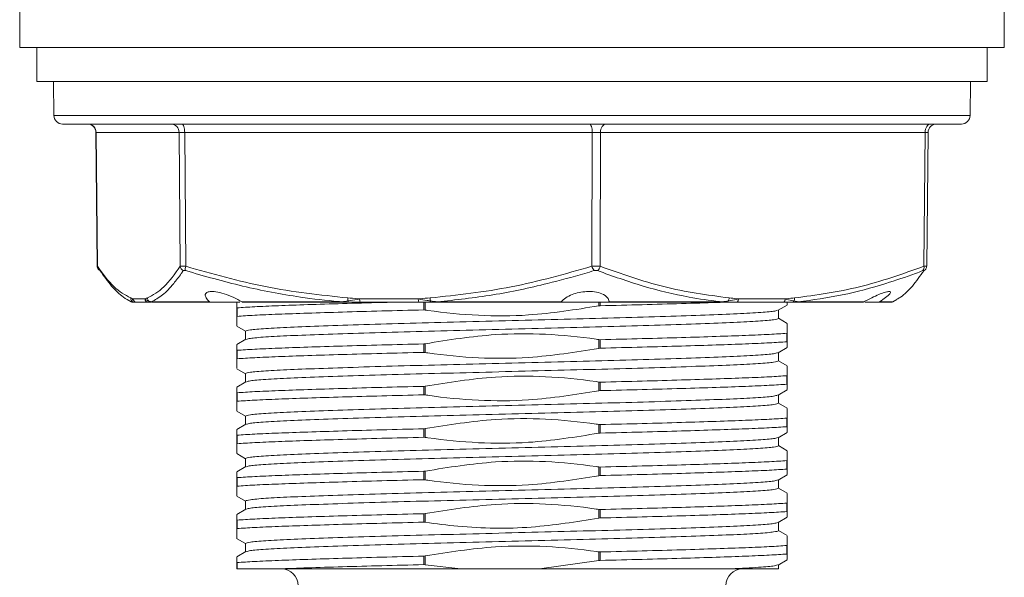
# Model space of a CAD drawing. Header units: millimetres. Extents: x 53 to 202, y 8 to 279.
# Tile 5 of 13: x 53 to 72, y 114 to 125. Entities that reach past the tile are written whole.
import ezdxf

# ---------------------------------------------------------------- set-up
doc = ezdxf.new("R2010")
doc.units = ezdxf.units.MM

msp = doc.modelspace()

# ---------------------------------------------------------------- linework, layer by layer
at = {"color": 7, "linetype": 'Continuous', "lineweight": 15}
for p, q in [((53.0933, 125.8433), (53.0933, 124.8433)), ((72.4267, 124.8433), (72.4267, 125.8433)), ((53.0933, 124.8433), (66.0616, 124.8433)), ((53.4267, 124.8433), (53.4267, 124.1767)), ((66.0616, 124.8433), (72.4267, 124.8433)), ((72.0933, 124.1767), (72.0933, 124.8433)), ((53.4267, 124.1767), (62.76, 124.1767)), ((53.76, 124.1767), (53.7658, 123.5085)), ((62.76, 124.1767), (72.0933, 124.1767)), ((71.7542, 123.5085), (71.76, 124.1767)), ((64.4604, 123.3433), (53.9325, 123.3433)), ((54.5913, 123.1783), (54.6163, 120.5534)), ((54.5944, 123.1781), (54.6195, 120.5508)), ((56.2236, 123.1781), (54.5944, 123.1781)), ((56.2435, 120.5508), (56.2236, 123.1781)), ((64.3352, 123.1781), (56.3332, 123.1781)), ((56.3332, 123.1781), (56.3531, 120.5508)), ((64.3301, 120.5508), (64.3352, 123.1781)), ((71.5875, 123.3433), (64.4604, 123.3433)), ((64.4987, 123.1781), (64.4936, 120.5508)), ((70.8716, 123.1781), (64.4987, 123.1781)), ((70.8466, 120.5508), (70.8716, 123.1781)), ((70.9037, 120.5534), (70.9287, 123.1783)), ((55.2036, 119.8978), (55.2823, 119.8523)), ((55.3197, 119.9094), (55.5543, 119.9094)), ((59.7672, 119.9094), (60.9196, 119.9094)), ((67.2075, 119.9094), (68.1253, 119.9094)), ((70.2377, 119.8523), (70.3164, 119.8978)), ((55.6197, 119.8433), (55.3851, 119.8433)), ((55.6759, 119.8523), (56.8198, 119.8523)), ((56.8402, 119.8433), (55.7074, 119.8433)), ((56.8402, 119.8433), (57.4189, 119.8433)), ((57.36, 119.7365), (57.3648, 119.7345)), ((57.36, 119.7365), (57.36, 119.5644)), ((57.3648, 119.7345), (57.3648, 119.5679)), ((57.4549, 119.8523), (59.4283, 119.8523)), ((59.4432, 119.8433), (57.4857, 119.8433)), ((60.9412, 119.8433), (59.7888, 119.8433)), ((61.0577, 119.6917), (61.0271, 119.6938)), ((61.291, 119.8523), (63.7234, 119.8523)), ((63.7091, 119.8433), (61.2975, 119.8433)), ((63.7055, 119.8433), (64.6726, 119.8433)), ((64.4929, 119.7762), (64.4623, 119.7728)), ((64.6713, 119.8523), (66.8917, 119.8523)), ((66.8733, 119.8433), (64.6726, 119.8433)), ((68.0815, 119.8433), (67.1637, 119.8433)), ((67.9859, 119.6861), (68.1655, 119.7899)), ((67.9933, 119.5269), (67.9933, 119.6904)), ((69.6289, 119.8433), (68.3501, 119.8433)), ((68.3751, 119.8523), (69.6636, 119.8523)), ((69.6855, 119.8433), (69.9469, 119.8433)), ((70.2043, 119.8433), (69.9469, 119.8433)), ((57.3648, 119.5679), (57.36, 119.5644)), ((68.1655, 119.4301), (67.9933, 119.5296)), ((57.3545, 119.3732), (57.5267, 119.2737)), ((57.5341, 119.1172), (57.3545, 119.0134)), ((57.5267, 119.2765), (57.5267, 119.1129)), ((64.4623, 119.1116), (64.4929, 119.1096)), ((64.4623, 119.1116), (64.4623, 118.9395)), ((64.4929, 119.1096), (64.4929, 118.9429)), ((68.1552, 119.2355), (68.16, 119.2389)), ((68.1552, 119.2355), (68.1552, 119.0688)), ((68.16, 119.2389), (68.16, 119.0668)), ((57.36, 118.9032), (57.3648, 118.9012)), ((57.36, 118.9032), (57.36, 118.7311)), ((57.3648, 118.9012), (57.3648, 118.7345)), ((61.0271, 119.0271), (61.0577, 119.0305)), ((61.0271, 119.0271), (61.0271, 118.8604)), ((61.0577, 119.0305), (61.0577, 118.8584)), ((64.4929, 118.9429), (64.4623, 118.9395)), ((67.9859, 118.8528), (68.1655, 118.9566)), ((68.16, 119.0668), (68.1552, 119.0688)), ((57.3648, 118.7345), (57.36, 118.7311)), ((61.0577, 118.8584), (61.0271, 118.8604)), ((67.9933, 118.6935), (67.9933, 118.8571)), ((57.3545, 118.5399), (57.5267, 118.4404)), ((68.1655, 118.5968), (67.9933, 118.6963)), ((57.5267, 118.4431), (57.5267, 118.2796)), ((68.1552, 118.4021), (68.16, 118.4056)), ((68.1552, 118.4021), (68.1552, 118.2355)), ((68.16, 118.4056), (68.16, 118.2335)), ((57.5341, 118.2839), (57.3545, 118.1801)), ((61.0271, 118.1938), (61.0577, 118.1972)), ((61.0271, 118.1938), (61.0271, 118.0271)), ((61.0577, 118.1972), (61.0577, 118.0251)), ((64.4623, 118.2783), (64.4929, 118.2762)), ((64.4623, 118.2783), (64.4623, 118.1062)), ((64.4929, 118.2762), (64.4929, 118.1096)), ((68.16, 118.2335), (68.1552, 118.2355)), ((57.36, 118.0699), (57.3648, 118.0679)), ((57.36, 118.0699), (57.36, 117.8978)), ((57.3648, 118.0679), (57.3648, 117.9012)), ((61.0577, 118.0251), (61.0271, 118.0271)), ((64.4929, 118.1096), (64.4623, 118.1062)), ((67.9859, 118.0194), (68.1655, 118.1232)), ((67.9933, 117.8602), (67.9933, 118.0237)), ((57.3648, 117.9012), (57.36, 117.8978)), ((68.1655, 117.7634), (67.9933, 117.8629)), ((57.3545, 117.7066), (57.5267, 117.6071)), ((57.5267, 117.6098), (57.5267, 117.4463)), ((68.1552, 117.5688), (68.16, 117.5722)), ((68.1552, 117.5688), (68.1552, 117.4021)), ((68.16, 117.5722), (68.16, 117.4001)), ((57.5341, 117.4506), (57.3545, 117.3468)), ((61.0271, 117.3604), (61.0577, 117.3638)), ((61.0271, 117.3604), (61.0271, 117.1938)), ((61.0577, 117.3638), (61.0577, 117.1917)), ((64.4623, 117.4449), (64.4929, 117.4429)), ((64.4623, 117.4449), (64.4623, 117.2728)), ((64.4929, 117.4429), (64.4929, 117.2762)), ((68.16, 117.4001), (68.1552, 117.4021)), ((57.36, 117.2365), (57.3648, 117.2345)), ((57.36, 117.2365), (57.36, 117.0644)), ((57.3648, 117.2345), (57.3648, 117.0679)), ((61.0577, 117.1917), (61.0271, 117.1938)), ((64.4929, 117.2762), (64.4623, 117.2728)), ((67.9859, 117.1861), (68.1655, 117.2899)), ((67.9933, 117.0269), (67.9933, 117.1904)), ((57.3648, 117.0679), (57.36, 117.0644)), ((68.1655, 116.9301), (67.9933, 117.0296)), ((57.3545, 116.8732), (57.5267, 116.7737)), ((57.5267, 116.7765), (57.5267, 116.6129)), ((57.5341, 116.6172), (57.3545, 116.5134)), ((64.4623, 116.6116), (64.4929, 116.6096)), ((64.4623, 116.6116), (64.4623, 116.4395)), ((64.4929, 116.6096), (64.4929, 116.4429)), ((68.1552, 116.7355), (68.16, 116.7389)), ((68.1552, 116.7355), (68.1552, 116.5688)), ((68.16, 116.7389), (68.16, 116.5668)), ((57.36, 116.4032), (57.3648, 116.4012)), ((57.36, 116.4032), (57.36, 116.2311)), ((57.3648, 116.4012), (57.3648, 116.2345)), ((61.0271, 116.5271), (61.0577, 116.5305)), ((61.0271, 116.5271), (61.0271, 116.3604)), ((61.0577, 116.5305), (61.0577, 116.3584)), ((64.4929, 116.4429), (64.4623, 116.4395)), ((67.9859, 116.3528), (68.1655, 116.4566)), ((68.16, 116.5668), (68.1552, 116.5688)), ((57.3648, 116.2345), (57.36, 116.2311)), ((61.0577, 116.3584), (61.0271, 116.3604)), ((67.9933, 116.1935), (67.9933, 116.3571)), ((68.1655, 116.0968), (67.9933, 116.1963)), ((57.3545, 116.0399), (57.5267, 115.9404)), ((57.5267, 115.9431), (57.5267, 115.7796)), ((68.1552, 115.9021), (68.16, 115.9056)), ((68.1552, 115.9021), (68.1552, 115.7355)), ((68.16, 115.9056), (68.16, 115.7335)), ((57.5341, 115.7839), (57.3545, 115.6801)), ((61.0271, 115.6938), (61.0577, 115.6972)), ((61.0271, 115.6938), (61.0271, 115.5271)), ((61.0577, 115.6972), (61.0577, 115.5251)), ((64.4623, 115.7783), (64.4929, 115.7762)), ((64.4623, 115.7783), (64.4623, 115.6062)), ((64.4929, 115.7762), (64.4929, 115.6096)), ((67.9859, 115.5194), (68.1655, 115.6232)), ((68.16, 115.7335), (68.1552, 115.7355)), ((57.36, 115.5699), (57.3648, 115.5679)), ((57.36, 115.5699), (57.36, 115.3978)), ((57.3648, 115.5679), (57.3648, 115.4012)), ((61.0577, 115.5251), (61.0271, 115.5271)), ((64.4929, 115.6096), (64.4623, 115.6062)), ((67.9933, 115.3602), (67.9933, 115.5237)), ((57.3648, 115.4012), (57.36, 115.3978)), ((68.1656, 115.2634), (67.9933, 115.3629)), ((57.3526, 115.2076), (57.5267, 115.1071)), ((57.5267, 115.1098), (57.5267, 114.9463)), ((68.1552, 115.0688), (68.16, 115.0722)), ((68.1552, 115.0688), (68.1552, 114.9021)), ((68.16, 115.0722), (68.16, 114.9001)), ((57.5341, 114.9506), (57.3544, 114.8467)), ((61.0271, 114.8604), (61.0577, 114.8638)), ((61.0271, 114.8604), (61.0271, 114.6938)), ((61.0577, 114.8638), (61.0577, 114.6917)), ((64.4623, 114.9449), (64.4929, 114.9429)), ((64.4623, 114.9449), (64.4623, 114.7728)), ((64.4929, 114.9429), (64.4929, 114.7762)), ((68.16, 114.9001), (68.1552, 114.9021)), ((57.36, 114.7365), (57.3648, 114.7345)), ((57.36, 114.7365), (57.36, 114.61)), ((57.3648, 114.7345), (57.3648, 114.61)), ((61.0577, 114.6917), (61.0271, 114.6938)), ((61.7538, 114.61), (61.0577, 114.6917)), ((64.4623, 114.7728), (63.2999, 114.61)), ((64.4929, 114.7762), (64.4623, 114.7728)), ((67.9859, 114.6861), (68.1655, 114.7899)), ((67.9933, 114.61), (67.9933, 114.6904)), ((57.36, 114.61), (57.3648, 114.61)), ((58.1756, 114.61), (57.3648, 114.61)), ((61.7538, 114.61), (63.2999, 114.61)), ((66.9983, 114.61), (67.9933, 114.61))]:
    msp.add_line(p, q, dxfattribs=at)
at = {"color": 8, "linetype": 'Continuous', "lineweight": 15}
for p, q in [((53.7658, 123.5085), (64.4925, 123.5085)), ((64.4925, 123.5085), (71.7542, 123.5085)), ((54.618, 120.5535), (54.6195, 120.5508)), ((61.0271, 119.8433), (61.0271, 119.6938)), ((61.0577, 119.8433), (61.0577, 119.6917)), ((64.4623, 119.8433), (64.4623, 119.7728)), ((64.4929, 119.8433), (64.4929, 119.7762)), ((69.9764, 119.8523), (70.2377, 119.8523))]:
    msp.add_line(p, q, dxfattribs=at)
at = {"color": 7, "linetype": 'Continuous', "lineweight": 15, "flags": 128}
for points in [[(56.3332, 123.1781), (56.332, 123.2104), (56.3289, 123.2415), (56.3239, 123.27), (56.3172, 123.295), (56.309, 123.3155), (56.2997, 123.3308), (56.2897, 123.3402), (56.2792, 123.3433)], [(64.3352, 123.1781), (64.3341, 123.2104), (64.331, 123.2415), (64.3259, 123.27), (64.3192, 123.295), (64.3111, 123.3155), (64.3018, 123.3308), (64.2917, 123.3402), (64.2812, 123.3433)], [(64.6083, 123.3433), (64.5871, 123.3402), (64.5666, 123.3308), (64.5477, 123.3155), (64.5312, 123.295), (64.5175, 123.27), (64.5074, 123.2415), (64.501, 123.2104), (64.4987, 123.1781)], [(70.9812, 123.3433), (70.9599, 123.3402), (70.9395, 123.3308), (70.9206, 123.3155), (70.904, 123.295), (70.8904, 123.27), (70.8802, 123.2415), (70.8739, 123.2104), (70.8716, 123.1781)], [(59.539, 119.8701), (59.5409, 119.8642), (59.543, 119.8589), (59.5453, 119.8543), (59.5477, 119.8504), (59.5504, 119.8473), (59.5531, 119.8451), (59.5559, 119.8438), (59.5588, 119.8433)], [(59.7672, 119.9094), (59.7677, 119.8965), (59.7689, 119.8841), (59.7709, 119.8727), (59.7736, 119.8627), (59.7769, 119.8544), (59.7806, 119.8484), (59.7846, 119.8446), (59.7888, 119.8433)], [(60.9196, 119.9094), (60.9201, 119.8965), (60.9213, 119.8841), (60.9233, 119.8727), (60.926, 119.8627), (60.9293, 119.8544), (60.933, 119.8484), (60.937, 119.8446), (60.9412, 119.8433)], [(61.1606, 119.8701), (61.162, 119.8642), (61.1636, 119.8589), (61.1653, 119.8543), (61.1671, 119.8504), (61.1691, 119.8473), (61.1712, 119.8451), (61.1733, 119.8438), (61.1754, 119.8433)], [(67.2075, 119.9094), (67.2066, 119.8965), (67.2041, 119.8841), (67.2, 119.8727), (67.1946, 119.8627), (67.1879, 119.8544), (67.1804, 119.8484), (67.1722, 119.8446), (67.1637, 119.8433)], [(68.1253, 119.9094), (68.1244, 119.8965), (68.1219, 119.8841), (68.1178, 119.8727), (68.1123, 119.8627), (68.1057, 119.8544), (68.0982, 119.8484), (68.09, 119.8446), (68.0815, 119.8433)], [(61.291, 119.8523), (61.2918, 119.8502), (61.2925, 119.8484), (61.2933, 119.8469), (61.2942, 119.8456), (61.295, 119.8446), (61.2958, 119.8439), (61.2967, 119.8435), (61.2975, 119.8433)]]:
    msp.add_lwpolyline(points, dxfattribs=at)
at = {"color": 7, "linetype": 'Continuous', "lineweight": 15}
for centre, radius, start, end in [((53.9325, 123.51), 0.1667, 180.5, 270), ((71.5875, 123.51), 0.1667, 270, 359.5), ((54.4246, 123.1767), 0.1667, 0.84935, 90), ((54.4293, 123.1782), 0.1651, 359.95722, 89.45962), ((56.0585, 123.1782), 0.1651, 359.95722, 89.45962), ((71.0954, 123.1767), 0.1667, 90, 179.80021), ((54.7092, 120.5461), 0.0899, 213.73128, 244.31745), ((56.3459, 120.5588), 0.1027, 184.44385, 245.81699), ((56.5015, 120.4988), 0.1572, 160.69953, 192.40532), ((64.5386, 120.5994), 0.2141, 193.13121, 218.87513), ((64.3599, 120.5769), 0.1362, 304.82162, 348.94791), ((70.7622, 120.5242), 0.0885, 318.11458, 17.5296), ((70.8108, 120.5461), 0.09, 295.68385, 325.80672), ((55.3723, 119.9284), 0.0998, 179.64546, 215.76699), ((55.3443, 119.9091), 0.0658, 216.33293, 269.91629), ((55.3857, 119.9094), 0.066, 179.95722, 269.45962), ((55.6203, 119.9094), 0.066, 179.95722, 269.45962), ((55.7031, 119.9313), 0.102, 181.24303, 216.83224), ((55.6736, 119.9074), 0.0641, 215.59396, 269.7556), ((59.7912, 119.9113), 0.2555, 176.01863, 189.27705), ((61.4154, 119.9445), 0.2654, 183.34461, 196.28313), ((66.97, 119.8828), 0.0397, 276.58346, 341.39468), ((66.8829, 119.9359), 0.1411, 332.22309, 357.23609), ((68.2586, 119.8871), 0.0439, 274.47332, 337.25071), ((68.1769, 119.9215), 0.1326, 337.20154, 3.27043), ((55.3157, 119.91), 0.0667, 240, 270), ((55.3299, 119.9098), 0.0664, 239.94818, 269.99702), ((55.7075, 119.904), 0.0606, 238.50712, 269.90755), ((59.4448, 119.8629), 0.0196, 212.72038, 265.23501), ((66.8722, 119.8691), 0.0258, 272.52372, 319.21748), ((68.3496, 119.8843), 0.041, 270.73382, 308.54164), ((70.2043, 119.91), 0.0667, 270, 300), ((58.2301, 114.2767), 0.3333, 0.6, 90), ((67.2899, 114.2767), 0.3333, 90, 179.4)]:
    msp.add_arc(centre, radius, start, end, dxfattribs=at)
at = {"color": 8, "linetype": 'Continuous', "lineweight": 15}
msp.add_arc((54.7098, 120.5462), 0.0905, 177.05489, 213.52594, dxfattribs=at)
at = {"color": 7, "linetype": 'Continuous', "lineweight": 15}
for centre, major_axis, ratio, start_param, end_param in [((56.3872, 123.1767), (0.1667, -0.0013), 0.0066232, 1.900707, 2.9478605), ((64.3892, 123.1767), (0.1667, 0.0003), 0.0098876, 0.8533357, 1.9004893), ((70.762, 123.1767), (0.1667, 0.0016), 0.0032617, 6.0892937, 7.1364473)]:
    msp.add_ellipse(centre, major_axis=major_axis, ratio=ratio, start_param=start_param, end_param=end_param, dxfattribs=at)
for points, knots in [([(54.6169, 120.5533), (54.6173, 120.5457), (54.6181, 120.5297), (54.6255, 120.5101), (54.6324, 120.5), (54.6348, 120.4965)], [0, 0, 0, 0, 0.37175428, 0.77865148, 1, 1, 1, 1]), ([(54.6195, 120.5508), (54.7265, 120.4027), (54.9418, 120.105), (55.1619, 119.9879), (55.2725, 119.9291)], [0, 0, 0, 0, 0.4973797, 1, 1, 1, 1]), ([(55.2966, 119.8523), (55.2919, 119.8542), (55.236, 119.8768), (55.1026, 119.9552), (54.8976, 120.1466), (54.7462, 120.3587), (54.6702, 120.4651)], [0, 0, 0, 0, 0.0223282, 0.2635092, 0.6307845, 1, 1, 1, 1]), ([(55.6011, 119.9291), (55.7095, 119.987), (55.9277, 120.1037), (56.1378, 120.4011), (56.2435, 120.5508)], [0, 0, 0, 0, 0.4968726, 1, 1, 1, 1]), ([(56.3039, 120.4651), (56.2915, 120.4469), (56.2297, 120.3559), (56.0954, 120.1787), (55.8986, 119.9693), (55.7503, 119.8914), (55.6759, 119.8523)], [0, 0, 0, 0, 0.0602703, 0.3013971, 0.6497219, 1, 1, 1, 1]), ([(56.2435, 120.5508), (56.2456, 120.5517), (56.2514, 120.5542), (56.272, 120.5562), (56.3073, 120.5556), (56.338, 120.5524), (56.3531, 120.5508)], [0, 0, 0, 0, 0.1495992, 0.4263689, 0.7161015, 1, 1, 1, 1]), ([(56.3479, 120.4651), (56.3419, 120.4667), (56.3297, 120.4699), (56.3153, 120.4706), (56.307, 120.4686), (56.3047, 120.466), (56.3039, 120.4651)], [0, 0, 0, 0, 0.2859105, 0.5727354, 0.8483349, 1, 1, 1, 1]), ([(59.4283, 119.8523), (59.405, 119.8542), (59.1301, 119.8768), (58.4739, 119.9552), (57.4656, 120.1466), (56.7211, 120.3587), (56.3479, 120.4651)], [0, 0, 0, 0, 0.0223282, 0.2635092, 0.6307845, 1, 1, 1, 1]), ([(56.3531, 120.5508), (56.8731, 120.4027), (57.9186, 120.105), (58.9952, 119.9879), (59.5363, 119.9291)], [0, 0, 0, 0, 0.4973797, 1, 1, 1, 1]), ([(61.1504, 119.9291), (61.685, 119.987), (62.761, 120.1037), (63.8049, 120.4011), (64.3301, 120.5508)], [0, 0, 0, 0, 0.4968726, 1, 1, 1, 1]), ([(64.3719, 120.4651), (64.3112, 120.4469), (64.0078, 120.3559), (63.3487, 120.1787), (62.3838, 119.9693), (61.656, 119.8914), (61.291, 119.8523)], [0, 0, 0, 0, 0.0602703, 0.3013971, 0.6497219, 1, 1, 1, 1]), ([(64.3301, 120.5508), (64.3384, 120.5517), (64.3621, 120.5542), (64.4044, 120.5562), (64.4533, 120.5556), (64.4803, 120.5524), (64.4936, 120.5508)], [0, 0, 0, 0, 0.1495992, 0.4263689, 0.7161015, 1, 1, 1, 1]), ([(64.4377, 120.4651), (64.4324, 120.4667), (64.4217, 120.4699), (64.4017, 120.4706), (64.3847, 120.4686), (64.3753, 120.466), (64.3719, 120.4651)], [0, 0, 0, 0, 0.2859105, 0.5727354, 0.8483349, 1, 1, 1, 1]), ([(66.8917, 119.8523), (66.8732, 119.8542), (66.6541, 119.8768), (66.1313, 119.9552), (65.3279, 120.1466), (64.735, 120.3587), (64.4377, 120.4651)], [0, 0, 0, 0, 0.0223282, 0.2635092, 0.6307845, 1, 1, 1, 1]), ([(64.4936, 120.5508), (64.9066, 120.4027), (65.7368, 120.105), (66.5933, 119.9879), (67.0238, 119.9291)], [0, 0, 0, 0, 0.4973797, 1, 1, 1, 1]), ([(68.3093, 119.9291), (68.7355, 119.987), (69.5934, 120.1037), (70.4271, 120.4011), (70.8466, 120.5508)], [0, 0, 0, 0, 0.4968726, 1, 1, 1, 1]), ([(70.8281, 120.4651), (70.7797, 120.4469), (70.5381, 120.3559), (70.0133, 120.1787), (69.2452, 119.9693), (68.6657, 119.8914), (68.3751, 119.8523)], [0, 0, 0, 0, 0.0602703, 0.3013971, 0.6497219, 1, 1, 1, 1]), ([(70.3139, 119.9021), (70.3395, 119.9159), (70.4428, 119.9718), (70.6223, 120.1491), (70.7738, 120.3596), (70.8498, 120.4651)], [0, 0, 0, 0, 0.1409719, 0.5693545, 1, 1, 1, 1]), ([(70.8498, 120.4651), (70.8505, 120.4667), (70.852, 120.4699), (70.8465, 120.4706), (70.8376, 120.4686), (70.8306, 120.466), (70.8281, 120.4651)], [0, 0, 0, 0, 0.2859105, 0.5727354, 0.8483349, 1, 1, 1, 1]), ([(70.885, 120.4956), (70.8855, 120.4963), (70.8919, 120.5043), (70.9008, 120.5239), (70.9024, 120.5438), (70.9032, 120.5533)], [0, 0, 0, 0, 0.0406529, 0.538262, 1, 1, 1, 1]), ([(55.2725, 119.9291), (55.2854, 119.9242), (55.3011, 119.9182), (55.3168, 119.9108), (55.3197, 119.9094)], [0, 0, 0, 0, 0.81707199, 1, 1, 1, 1]), ([(55.2966, 119.8523), (55.2941, 119.8552), (55.2887, 119.8613), (55.2904, 119.8671), (55.2913, 119.8701)], [0, 0, 0, 0, 0.4797764, 1, 1, 1, 1]), ([(55.2913, 119.8701), (55.296, 119.8798), (55.3018, 119.8918), (55.3168, 119.9065), (55.3197, 119.9094)], [0, 0, 0, 0, 0.8054328, 1, 1, 1, 1]), ([(55.5543, 119.9094), (55.5572, 119.9108), (55.5728, 119.9182), (55.5884, 119.9242), (55.6011, 119.9291)], [0, 0, 0, 0, 0.182928, 1, 1, 1, 1]), ([(55.5543, 119.9094), (55.568, 119.8989), (55.5868, 119.8845), (55.6141, 119.8732), (55.6215, 119.8701)], [0, 0, 0, 0, 0.7303679, 1, 1, 1, 1]), ([(55.6215, 119.8701), (55.6284, 119.8674), (55.6434, 119.8617), (55.6646, 119.8555), (55.6759, 119.8523)], [0, 0, 0, 0, 0.46647403, 1, 1, 1, 1]), ([(57.4549, 119.8523), (57.4033, 119.8812), (57.2948, 119.942), (57.1116, 120.0124), (56.9472, 120.0524), (56.8287, 120.0589), (56.7572, 120.0393), (56.73, 119.9972), (56.746, 119.9343), (56.7945, 119.8805), (56.8198, 119.8523)], [0, 0, 0, 0, 0.13465732, 0.28337375, 0.41549424, 0.53106984, 0.63933229, 0.74951898, 0.86883905, 1, 1, 1, 1]), ([(59.4283, 119.8523), (59.4451, 119.8552), (59.4801, 119.8613), (59.5189, 119.8671), (59.539, 119.8701)], [0, 0, 0, 0, 0.4797764, 1, 1, 1, 1]), ([(59.5363, 119.9291), (59.5992, 119.9242), (59.6762, 119.9182), (59.7531, 119.9108), (59.7672, 119.9094)], [0, 0, 0, 0, 0.817072, 1, 1, 1, 1]), ([(59.539, 119.8701), (59.5993, 119.8798), (59.6741, 119.8918), (59.752, 119.9065), (59.7672, 119.9094)], [0, 0, 0, 0, 0.8054328, 1, 1, 1, 1]), ([(60.9196, 119.9094), (60.9337, 119.9108), (61.0105, 119.9182), (61.0875, 119.9242), (61.1504, 119.9291)], [0, 0, 0, 0, 0.18292801, 1, 1, 1, 1]), ([(60.9196, 119.9094), (60.9775, 119.8989), (61.0568, 119.8845), (61.1386, 119.8732), (61.1606, 119.8701)], [0, 0, 0, 0, 0.7303679, 1, 1, 1, 1]), ([(61.1606, 119.8701), (61.1807, 119.8674), (61.2239, 119.8617), (61.2676, 119.8555), (61.291, 119.8523)], [0, 0, 0, 0, 0.466474, 1, 1, 1, 1]), ([(64.6713, 119.8523), (64.662, 119.8812), (64.6425, 119.942), (64.5385, 120.0124), (64.3901, 120.0524), (64.2293, 120.0589), (64.0747, 120.0393), (63.9324, 119.9972), (63.8054, 119.9343), (63.7516, 119.8805), (63.7234, 119.8523)], [0, 0, 0, 0, 0.1346573, 0.2833738, 0.4154942, 0.5310698, 0.6393323, 0.749519, 0.868839, 1, 1, 1, 1]), ([(66.8917, 119.8523), (66.911, 119.8552), (66.9513, 119.8613), (66.9884, 119.8671), (67.0077, 119.8701)], [0, 0, 0, 0, 0.4797764, 1, 1, 1, 1]), ([(67.0077, 119.8701), (67.0633, 119.8798), (67.1324, 119.8918), (67.1953, 119.9065), (67.2075, 119.9094)], [0, 0, 0, 0, 0.8054328, 1, 1, 1, 1]), ([(67.0238, 119.9291), (67.0739, 119.9242), (67.1351, 119.9182), (67.1963, 119.9108), (67.2075, 119.9094)], [0, 0, 0, 0, 0.81707199, 1, 1, 1, 1]), ([(68.1253, 119.9094), (68.1365, 119.9108), (68.1978, 119.9182), (68.2591, 119.9242), (68.3093, 119.9291)], [0, 0, 0, 0, 0.18292801, 1, 1, 1, 1]), ([(68.1253, 119.9094), (68.1695, 119.8989), (68.23, 119.8845), (68.2845, 119.8732), (68.2991, 119.8701)], [0, 0, 0, 0, 0.7303679, 1, 1, 1, 1]), ([(68.2991, 119.8701), (68.3123, 119.8674), (68.3405, 119.8617), (68.3631, 119.8555), (68.3751, 119.8523)], [0, 0, 0, 0, 0.466474, 1, 1, 1, 1]), ([(69.9764, 119.8523), (70.0187, 119.8812), (70.1078, 119.942), (70.1868, 120.0124), (70.2029, 120.0524), (70.1606, 120.0589), (70.0775, 120.0393), (69.9623, 119.9972), (69.8194, 119.9343), (69.7171, 119.8805), (69.6636, 119.8523)], [0, 0, 0, 0, 0.1346573, 0.2833738, 0.4154942, 0.5310698, 0.6393323, 0.749519, 0.868839, 1, 1, 1, 1]), ([(55.3442, 119.8433), (55.3411, 119.8433), (55.3351, 119.8433), (55.3316, 119.8433), (55.3299, 119.8433)], [0, 0, 0, 0, 0.5266032, 1, 1, 1, 1]), ([(55.3851, 119.8433), (55.3821, 119.8433), (55.3666, 119.8433), (55.3542, 119.8433), (55.3442, 119.8433)], [0, 0, 0, 0, 0.1936075, 1, 1, 1, 1]), ([(55.6733, 119.8433), (55.6681, 119.8433), (55.6486, 119.8433), (55.6319, 119.8433), (55.6197, 119.8433)], [0, 0, 0, 0, 0.2705051, 1, 1, 1, 1]), ([(56.8198, 119.8523), (56.824, 119.849), (56.8303, 119.844), (56.8377, 119.8435), (56.8402, 119.8433)], [0, 0, 0, 0, 0.66735349, 1, 1, 1, 1]), ([(57.36, 119.8372), (57.36, 119.8402), (57.36, 119.85), (57.36, 119.7904), (57.36, 119.739), (57.36, 119.7365)], [0, 0, 0, 0, 0.2935899, 0.9662548, 1, 1, 1, 1]), ([(57.3648, 119.7345), (57.4699, 119.7417), (57.6788, 119.756), (58.1548, 119.7765), (58.7338, 119.7971), (59.4238, 119.8185), (59.9706, 119.8341), (60.2963, 119.8422), (60.3428, 119.8433)], [0, 0, 0, 0, 0.1944776, 0.3865752, 0.5786226, 0.7731174, 0.9675943, 1, 1, 1, 1]), ([(57.3648, 119.5679), (57.4699, 119.575), (57.6789, 119.5893), (58.1546, 119.6099), (58.7345, 119.6304), (59.4211, 119.6518), (60.1879, 119.6732), (60.7486, 119.687), (61.0271, 119.6938)], [0, 0, 0, 0, 0.1677073, 0.3333623, 0.498974, 0.6666961, 0.8344029, 1, 1, 1, 1]), ([(57.4857, 119.8433), (57.4786, 119.844), (57.468, 119.8451), (57.4582, 119.8505), (57.4549, 119.8523)], [0, 0, 0, 0, 0.667256, 1, 1, 1, 1]), ([(57.5267, 119.2765), (57.546, 119.285), (57.5849, 119.3021), (57.8963, 119.3289), (58.3804, 119.3549), (59.0356, 119.3801), (59.8338, 119.4068), (60.7448, 119.4332), (61.7322, 119.4583), (62.76, 119.4848), (63.7878, 119.5114), (64.7752, 119.5365), (65.6862, 119.5628), (66.4843, 119.5895), (67.14, 119.6148), (67.6222, 119.6408), (67.9177, 119.6656), (67.9552, 119.6809), (67.9715, 119.6875)], [0, 0, 0, 0, 0.0630914, 0.1269202, 0.1902554, 0.2531327, 0.3169118, 0.3804435, 0.4432135, 0.5068934, 0.5705733, 0.6333432, 0.696875, 0.7606541, 0.8235313, 0.8868666, 0.9506954, 1, 1, 1, 1]), ([(59.5588, 119.8433), (59.5383, 119.8433), (59.4992, 119.8433), (59.4612, 119.8433), (59.4432, 119.8433)], [0, 0, 0, 0, 0.5266032, 1, 1, 1, 1]), ([(59.7888, 119.8433), (59.7738, 119.8433), (59.6965, 119.8433), (59.6203, 119.8433), (59.5588, 119.8433)], [0, 0, 0, 0, 0.1936075, 1, 1, 1, 1]), ([(61.1754, 119.8433), (61.1542, 119.8433), (61.0756, 119.8433), (60.9979, 119.8433), (60.9412, 119.8433)], [0, 0, 0, 0, 0.2705051, 1, 1, 1, 1]), ([(64.4623, 119.7728), (64.0047, 119.6993), (63.2221, 119.5735), (62.0953, 119.5719), (61.4197, 119.6373), (61.0744, 119.6892), (61.0577, 119.6917)], [0, 0, 0, 0, 0.4056887, 0.6938605, 0.9851895, 1, 1, 1, 1]), ([(61.2975, 119.8433), (61.2759, 119.8433), (61.2349, 119.8433), (61.1945, 119.8433), (61.1754, 119.8433)], [0, 0, 0, 0, 0.5274223, 1, 1, 1, 1]), ([(63.7234, 119.8523), (63.7202, 119.849), (63.7153, 119.844), (63.7106, 119.8435), (63.7091, 119.8433)], [0, 0, 0, 0, 0.6673535, 1, 1, 1, 1]), ([(64.4929, 119.7762), (64.7719, 119.783), (65.3336, 119.7968), (66.0931, 119.8182), (66.6145, 119.8339), (66.8419, 119.8421), (66.8768, 119.8433)], [0, 0, 0, 0, 0.3116157, 0.6272014, 0.942816, 1, 1, 1, 1]), ([(64.6726, 119.8433), (64.6725, 119.844), (64.6723, 119.8451), (64.6716, 119.8505), (64.6713, 119.8523)], [0, 0, 0, 0, 0.667256, 1, 1, 1, 1]), ([(66.9746, 119.8433), (66.9572, 119.8433), (66.9241, 119.8433), (66.8896, 119.8433), (66.8733, 119.8433)], [0, 0, 0, 0, 0.5266032, 1, 1, 1, 1]), ([(67.1637, 119.8433), (67.1517, 119.8433), (67.0899, 119.8433), (67.0261, 119.8433), (66.9746, 119.8433)], [0, 0, 0, 0, 0.19360747, 1, 1, 1, 1]), ([(68.2621, 119.8433), (68.2461, 119.8433), (68.187, 119.8433), (68.126, 119.8433), (68.0815, 119.8433)], [0, 0, 0, 0, 0.2705051, 1, 1, 1, 1]), ([(68.16, 119.7994), (68.16, 119.795), (68.16, 119.7857), (68.16, 119.8235), (68.16, 119.8433)], [0, 0, 0, 0, 0.4737564, 1, 1, 1, 1]), ([(68.3501, 119.8433), (68.3351, 119.8433), (68.3066, 119.8433), (68.2763, 119.8433), (68.2621, 119.8433)], [0, 0, 0, 0, 0.52742229, 1, 1, 1, 1]), ([(69.6636, 119.8523), (69.6561, 119.849), (69.6449, 119.844), (69.6329, 119.8435), (69.6289, 119.8433)], [0, 0, 0, 0, 0.6673535, 1, 1, 1, 1]), ([(69.9469, 119.8433), (69.9539, 119.844), (69.9643, 119.8451), (69.9734, 119.8505), (69.9764, 119.8523)], [0, 0, 0, 0, 0.667256, 1, 1, 1, 1]), ([(57.36, 119.5644), (57.36, 119.4848), (57.36, 119.3735), (57.36, 119.3807), (57.36, 119.3828)], [0, 0, 0, 0, 0.7157747, 1, 1, 1, 1]), ([(67.9933, 119.5269), (67.974, 119.5183), (67.9351, 119.5012), (67.6237, 119.4745), (67.1396, 119.4485), (66.4844, 119.4232), (65.6862, 119.3965), (64.7752, 119.3702), (63.7878, 119.3451), (62.76, 119.3185), (61.7322, 119.292), (60.7448, 119.2669), (59.8338, 119.2405), (59.0357, 119.2139), (58.38, 119.1886), (57.8978, 119.1626), (57.6023, 119.1377), (57.5648, 119.1225), (57.5484, 119.1158)], [0, 0, 0, 0, 0.0630905, 0.1269185, 0.1902529, 0.2531293, 0.3169076, 0.3804385, 0.4432076, 0.5068867, 0.5705658, 0.6333349, 0.6968658, 0.760644, 0.8235204, 0.8868549, 0.9506828, 1, 1, 1, 1]), ([(68.16, 119.2389), (68.16, 119.3186), (68.16, 119.4298), (68.16, 119.4226), (68.16, 119.4206)], [0, 0, 0, 0, 0.7159072, 1, 1, 1, 1]), ([(61.0577, 119.0305), (61.5153, 119.104), (62.2979, 119.2298), (63.4247, 119.2315), (64.1003, 119.166), (64.4456, 119.1141), (64.4623, 119.1116)], [0, 0, 0, 0, 0.4056887, 0.6938605, 0.9851895, 1, 1, 1, 1]), ([(64.4929, 119.1096), (64.7714, 119.1164), (65.3321, 119.1301), (66.0989, 119.1515), (66.7855, 119.1729), (67.3654, 119.1935), (67.8411, 119.214), (68.0501, 119.2283), (68.1552, 119.2355)], [0, 0, 0, 0, 0.1655971, 0.3333039, 0.501026, 0.6666377, 0.8322927, 1, 1, 1, 1]), ([(57.36, 119.0039), (57.36, 119.0069), (57.36, 119.0167), (57.36, 118.9571), (57.36, 118.9057), (57.36, 118.9032)], [0, 0, 0, 0, 0.2938417, 0.9662668, 1, 1, 1, 1]), ([(57.3648, 118.9012), (57.4699, 118.9084), (57.6789, 118.9226), (58.1546, 118.9432), (58.7345, 118.9637), (59.4211, 118.9852), (60.1879, 119.0066), (60.7486, 119.0203), (61.0271, 119.0271)], [0, 0, 0, 0, 0.1677073, 0.3333623, 0.498974, 0.6666961, 0.8344029, 1, 1, 1, 1]), ([(64.4623, 118.9395), (64.0047, 118.866), (63.2221, 118.7402), (62.0953, 118.7385), (61.4197, 118.804), (61.0744, 118.8559), (61.0577, 118.8584)], [0, 0, 0, 0, 0.4056887, 0.6938605, 0.9851895, 1, 1, 1, 1]), ([(64.4929, 118.9429), (64.7714, 118.9497), (65.3321, 118.9634), (66.0989, 118.9848), (66.7855, 119.0063), (67.3654, 119.0268), (67.8411, 119.0474), (68.0501, 119.0616), (68.1552, 119.0688)], [0, 0, 0, 0, 0.1655971, 0.3333039, 0.501026, 0.6666377, 0.8322927, 1, 1, 1, 1]), ([(68.16, 118.9661), (68.16, 118.9631), (68.16, 118.9533), (68.16, 119.0129), (68.16, 119.0643), (68.16, 119.0668)], [0, 0, 0, 0, 0.2938158, 0.9662656, 1, 1, 1, 1]), ([(57.36, 118.7311), (57.36, 118.6514), (57.36, 118.5402), (57.36, 118.5474), (57.36, 118.5494)], [0, 0, 0, 0, 0.7159047, 1, 1, 1, 1]), ([(57.3648, 118.7345), (57.4699, 118.7417), (57.6789, 118.756), (58.1546, 118.7765), (58.7345, 118.7971), (59.4211, 118.8185), (60.1879, 118.8399), (60.7486, 118.8536), (61.0271, 118.8604)], [0, 0, 0, 0, 0.1677073, 0.3333623, 0.498974, 0.6666961, 0.8344029, 1, 1, 1, 1]), ([(57.5267, 118.4431), (57.546, 118.4517), (57.5849, 118.4688), (57.8963, 118.4955), (58.3804, 118.5215), (59.0356, 118.5468), (59.8338, 118.5735), (60.7448, 118.5998), (61.7322, 118.6249), (62.76, 118.6515), (63.7878, 118.678), (64.7752, 118.7031), (65.6862, 118.7295), (66.4843, 118.7561), (67.14, 118.7814), (67.6222, 118.8074), (67.9177, 118.8323), (67.9552, 118.8475), (67.9716, 118.8542)], [0, 0, 0, 0, 0.0630908, 0.1269189, 0.1902535, 0.2531302, 0.3169086, 0.3804397, 0.443209, 0.5068883, 0.5705676, 0.6333369, 0.6968681, 0.7606465, 0.8235231, 0.8868578, 0.9506859, 1, 1, 1, 1]), ([(67.9933, 118.6935), (67.974, 118.685), (67.9351, 118.6679), (67.6237, 118.6411), (67.1396, 118.6151), (66.4844, 118.5899), (65.6862, 118.5632), (64.7752, 118.5368), (63.7878, 118.5117), (62.76, 118.4852), (61.7322, 118.4586), (60.7448, 118.4335), (59.8338, 118.4072), (59.0357, 118.3805), (58.38, 118.3552), (57.8978, 118.3292), (57.6023, 118.3044), (57.5648, 118.2891), (57.5484, 118.2825)], [0, 0, 0, 0, 0.0630911, 0.1269197, 0.1902547, 0.2531318, 0.3169106, 0.3804421, 0.4432118, 0.5068915, 0.5705712, 0.6333409, 0.6968724, 0.7606513, 0.8235283, 0.8868634, 0.9506919, 1, 1, 1, 1]), ([(68.16, 118.4056), (68.16, 118.4852), (68.16, 118.5965), (68.16, 118.5893), (68.16, 118.5872)], [0, 0, 0, 0, 0.7158366, 1, 1, 1, 1]), ([(61.0577, 118.1972), (61.5153, 118.2707), (62.2979, 118.3965), (63.4247, 118.3981), (64.1003, 118.3327), (64.4456, 118.2808), (64.4623, 118.2783)], [0, 0, 0, 0, 0.4056887, 0.6938605, 0.9851895, 1, 1, 1, 1]), ([(64.4929, 118.2762), (64.7714, 118.283), (65.3321, 118.2968), (66.0989, 118.3182), (66.7855, 118.3396), (67.3654, 118.3601), (67.8411, 118.3807), (68.0501, 118.395), (68.1552, 118.4021)], [0, 0, 0, 0, 0.1655971, 0.3333039, 0.501026, 0.6666377, 0.8322927, 1, 1, 1, 1]), ([(57.36, 118.1706), (57.36, 118.1735), (57.36, 118.1833), (57.36, 118.1237), (57.36, 118.0723), (57.36, 118.0699)], [0, 0, 0, 0, 0.2937656, 0.9662632, 1, 1, 1, 1]), ([(57.3648, 118.0679), (57.4699, 118.075), (57.6789, 118.0893), (58.1546, 118.1099), (58.7345, 118.1304), (59.4211, 118.1518), (60.1879, 118.1732), (60.7486, 118.187), (61.0271, 118.1938)], [0, 0, 0, 0, 0.1677073, 0.3333623, 0.498974, 0.6666961, 0.8344029, 1, 1, 1, 1]), ([(64.4929, 118.1096), (64.7714, 118.1164), (65.3321, 118.1301), (66.0989, 118.1515), (66.7855, 118.1729), (67.3654, 118.1935), (67.8411, 118.214), (68.0501, 118.2283), (68.1552, 118.2355)], [0, 0, 0, 0, 0.1655971, 0.3333039, 0.501026, 0.6666377, 0.8322927, 1, 1, 1, 1]), ([(68.16, 118.1328), (68.16, 118.1298), (68.16, 118.12), (68.16, 118.1796), (68.16, 118.231), (68.16, 118.2335)], [0, 0, 0, 0, 0.2936452, 0.9662574, 1, 1, 1, 1]), ([(57.3648, 117.9012), (57.4699, 117.9084), (57.6789, 117.9226), (58.1546, 117.9432), (58.7345, 117.9637), (59.4211, 117.9852), (60.1879, 118.0066), (60.7486, 118.0203), (61.0271, 118.0271)], [0, 0, 0, 0, 0.1677073, 0.3333623, 0.498974, 0.6666961, 0.8344029, 1, 1, 1, 1]), ([(57.5267, 117.6098), (57.546, 117.6183), (57.5849, 117.6354), (57.8963, 117.6622), (58.3804, 117.6882), (59.0356, 117.7135), (59.8338, 117.7402), (60.7448, 117.7665), (61.7322, 117.7916), (62.76, 117.8181), (63.7878, 117.8447), (64.7752, 117.8698), (65.6862, 117.8961), (66.4843, 117.9228), (67.14, 117.9481), (67.6222, 117.9741), (67.9176, 117.9989), (67.9552, 118.0142), (67.9715, 118.0209)], [0, 0, 0, 0, 0.0630921, 0.1269216, 0.1902577, 0.2531356, 0.3169155, 0.380448, 0.4432186, 0.5068993, 0.57058, 0.6333506, 0.6968831, 0.760663, 0.8235409, 0.886877, 0.9507065, 1, 1, 1, 1]), ([(64.4623, 118.1062), (64.0047, 118.0326), (63.2221, 117.9069), (62.0953, 117.9052), (61.4197, 117.9706), (61.0744, 118.0226), (61.0577, 118.0251)], [0, 0, 0, 0, 0.4056887, 0.6938605, 0.9851895, 1, 1, 1, 1]), ([(57.36, 117.8978), (57.36, 117.8181), (57.36, 117.7068), (57.36, 117.714), (57.36, 117.7161)], [0, 0, 0, 0, 0.7160047, 1, 1, 1, 1]), ([(67.9933, 117.8602), (67.974, 117.8517), (67.9351, 117.8346), (67.6237, 117.8078), (67.1396, 117.7818), (66.4844, 117.7565), (65.6862, 117.7298), (64.7752, 117.7035), (63.7878, 117.6784), (62.76, 117.6519), (61.7322, 117.6253), (60.7448, 117.6002), (59.8338, 117.5739), (59.0357, 117.5472), (58.38, 117.5219), (57.8978, 117.4959), (57.6023, 117.4711), (57.5648, 117.4558), (57.5484, 117.4491)], [0, 0, 0, 0, 0.0630912, 0.1269197, 0.1902548, 0.2531319, 0.3169108, 0.3804423, 0.443212, 0.5068918, 0.5705715, 0.6333412, 0.6968728, 0.7606517, 0.8235287, 0.8868638, 0.9506923, 1, 1, 1, 1]), ([(68.16, 117.5722), (68.16, 117.6519), (68.16, 117.7632), (68.16, 117.756), (68.16, 117.7539)], [0, 0, 0, 0, 0.71577168, 1, 1, 1, 1]), ([(61.0577, 117.3638), (61.5153, 117.4374), (62.2979, 117.5631), (63.4247, 117.5648), (64.1003, 117.4994), (64.4456, 117.4474), (64.4623, 117.4449)], [0, 0, 0, 0, 0.4056887, 0.6938605, 0.9851895, 1, 1, 1, 1]), ([(64.4929, 117.4429), (64.7714, 117.4497), (65.3321, 117.4634), (66.0989, 117.4848), (66.7855, 117.5063), (67.3654, 117.5268), (67.8411, 117.5474), (68.0501, 117.5616), (68.1552, 117.5688)], [0, 0, 0, 0, 0.1655971, 0.3333039, 0.501026, 0.6666377, 0.8322927, 1, 1, 1, 1]), ([(57.3648, 117.2345), (57.4699, 117.2417), (57.6789, 117.256), (58.1546, 117.2765), (58.7345, 117.2971), (59.4211, 117.3185), (60.1879, 117.3399), (60.7486, 117.3536), (61.0271, 117.3604)], [0, 0, 0, 0, 0.1677073, 0.3333623, 0.498974, 0.6666961, 0.8344029, 1, 1, 1, 1]), ([(64.4929, 117.2762), (64.7714, 117.283), (65.3321, 117.2968), (66.0989, 117.3182), (66.7855, 117.3396), (67.3654, 117.3601), (67.8411, 117.3807), (68.0501, 117.395), (68.1552, 117.4021)], [0, 0, 0, 0, 0.1655971, 0.3333039, 0.501026, 0.6666377, 0.8322927, 1, 1, 1, 1]), ([(68.16, 117.2994), (68.16, 117.2965), (68.16, 117.2867), (68.16, 117.3463), (68.16, 117.3977), (68.16, 117.4001)], [0, 0, 0, 0, 0.2937659, 0.9662632, 1, 1, 1, 1]), ([(57.36, 117.3372), (57.36, 117.3402), (57.36, 117.35), (57.36, 117.2904), (57.36, 117.239), (57.36, 117.2365)], [0, 0, 0, 0, 0.2937611, 0.966263, 1, 1, 1, 1]), ([(57.3648, 117.0679), (57.4699, 117.075), (57.6789, 117.0893), (58.1546, 117.1099), (58.7345, 117.1304), (59.4211, 117.1518), (60.1879, 117.1732), (60.7486, 117.187), (61.0271, 117.1938)], [0, 0, 0, 0, 0.1677073, 0.3333623, 0.498974, 0.6666961, 0.8344029, 1, 1, 1, 1]), ([(57.5267, 116.7765), (57.546, 116.785), (57.5849, 116.8021), (57.8963, 116.8289), (58.3804, 116.8549), (59.0356, 116.8801), (59.8338, 116.9068), (60.7448, 116.9332), (61.7322, 116.9583), (62.76, 116.9848), (63.7878, 117.0114), (64.7752, 117.0365), (65.6862, 117.0628), (66.4843, 117.0895), (67.14, 117.1148), (67.6222, 117.1408), (67.9177, 117.1656), (67.9552, 117.1809), (67.9716, 117.1875)], [0, 0, 0, 0, 0.0630911, 0.1269197, 0.1902547, 0.2531317, 0.3169106, 0.3804421, 0.4432118, 0.5068915, 0.5705712, 0.6333409, 0.6968724, 0.7606513, 0.8235283, 0.8868633, 0.9506919, 1, 1, 1, 1]), ([(64.4623, 117.2728), (64.0047, 117.1993), (63.2221, 117.0735), (62.0953, 117.0719), (61.4197, 117.1373), (61.0744, 117.1892), (61.0577, 117.1917)], [0, 0, 0, 0, 0.4056887, 0.6938605, 0.9851895, 1, 1, 1, 1]), ([(57.36, 117.0644), (57.36, 116.9848), (57.36, 116.8735), (57.36, 116.8807), (57.36, 116.8828)], [0, 0, 0, 0, 0.7158816, 1, 1, 1, 1]), ([(67.9933, 117.0269), (67.974, 117.0183), (67.9351, 117.0012), (67.6237, 116.9745), (67.1396, 116.9485), (66.4844, 116.9232), (65.6862, 116.8965), (64.7752, 116.8702), (63.7878, 116.8451), (62.76, 116.8185), (61.7322, 116.792), (60.7448, 116.7669), (59.8338, 116.7405), (59.0357, 116.7139), (58.38, 116.6886), (57.8978, 116.6626), (57.6024, 116.6377), (57.5648, 116.6225), (57.5485, 116.6158)], [0, 0, 0, 0, 0.0630921, 0.1269215, 0.1902575, 0.2531355, 0.3169152, 0.3804477, 0.4432183, 0.506899, 0.5705796, 0.6333502, 0.6968827, 0.7606624, 0.8235404, 0.8868764, 0.9507058, 1, 1, 1, 1]), ([(68.16, 116.7389), (68.16, 116.8186), (68.16, 116.9298), (68.16, 116.9226), (68.16, 116.9206)], [0, 0, 0, 0, 0.7159591, 1, 1, 1, 1]), ([(61.0577, 116.5305), (61.5153, 116.604), (62.2979, 116.7298), (63.4247, 116.7315), (64.1003, 116.666), (64.4456, 116.6141), (64.4623, 116.6116)], [0, 0, 0, 0, 0.4056887, 0.6938605, 0.9851895, 1, 1, 1, 1]), ([(64.4929, 116.6096), (64.7714, 116.6164), (65.3321, 116.6301), (66.0989, 116.6515), (66.7855, 116.6729), (67.3654, 116.6935), (67.8411, 116.714), (68.0501, 116.7283), (68.1552, 116.7355)], [0, 0, 0, 0, 0.1655971, 0.3333039, 0.501026, 0.6666377, 0.8322927, 1, 1, 1, 1]), ([(57.36, 116.5039), (57.36, 116.5069), (57.36, 116.5167), (57.36, 116.4571), (57.36, 116.4057), (57.36, 116.4032)], [0, 0, 0, 0, 0.2936505, 0.9662577, 1, 1, 1, 1]), ([(57.3648, 116.4012), (57.4699, 116.4084), (57.6789, 116.4226), (58.1546, 116.4432), (58.7345, 116.4637), (59.4211, 116.4852), (60.1879, 116.5066), (60.7486, 116.5203), (61.0271, 116.5271)], [0, 0, 0, 0, 0.1677073, 0.3333623, 0.498974, 0.6666961, 0.8344029, 1, 1, 1, 1]), ([(64.4623, 116.4395), (64.0047, 116.366), (63.2221, 116.2402), (62.0953, 116.2385), (61.4197, 116.304), (61.0744, 116.3559), (61.0577, 116.3584)], [0, 0, 0, 0, 0.4056887, 0.6938605, 0.9851895, 1, 1, 1, 1]), ([(64.4929, 116.4429), (64.7714, 116.4497), (65.3321, 116.4634), (66.0989, 116.4848), (66.7855, 116.5063), (67.3654, 116.5268), (67.8411, 116.5474), (68.0501, 116.5616), (68.1552, 116.5688)], [0, 0, 0, 0, 0.1655971, 0.3333039, 0.501026, 0.6666377, 0.8322927, 1, 1, 1, 1]), ([(68.16, 116.4661), (68.16, 116.4631), (68.16, 116.4533), (68.16, 116.5129), (68.16, 116.5643), (68.16, 116.5668)], [0, 0, 0, 0, 0.2935845, 0.9662545, 1, 1, 1, 1]), ([(57.36, 116.2311), (57.36, 116.1514), (57.36, 116.0402), (57.36, 116.0474), (57.36, 116.0494)], [0, 0, 0, 0, 0.7159449, 1, 1, 1, 1]), ([(57.3648, 116.2345), (57.4699, 116.2417), (57.6789, 116.256), (58.1546, 116.2765), (58.7345, 116.2971), (59.4211, 116.3185), (60.1879, 116.3399), (60.7486, 116.3536), (61.0271, 116.3604)], [0, 0, 0, 0, 0.1677073, 0.3333623, 0.498974, 0.6666961, 0.8344029, 1, 1, 1, 1]), ([(57.5267, 115.9431), (57.546, 115.9517), (57.5849, 115.9688), (57.8963, 115.9955), (58.3804, 116.0215), (59.0356, 116.0468), (59.8338, 116.0735), (60.7448, 116.0998), (61.7322, 116.1249), (62.76, 116.1515), (63.7878, 116.178), (64.7752, 116.2031), (65.6862, 116.2295), (66.4843, 116.2561), (67.14, 116.2814), (67.6222, 116.3074), (67.9176, 116.3323), (67.9552, 116.3475), (67.9715, 116.3542)], [0, 0, 0, 0, 0.0630926, 0.1269226, 0.1902591, 0.2531376, 0.3169179, 0.3804509, 0.4432221, 0.5069032, 0.5705844, 0.6333555, 0.6968885, 0.7606688, 0.8235473, 0.8868838, 0.9507138, 1, 1, 1, 1]), ([(67.9933, 116.1935), (67.974, 116.185), (67.9351, 116.1679), (67.6237, 116.1411), (67.1396, 116.1151), (66.4844, 116.0899), (65.6862, 116.0632), (64.7752, 116.0368), (63.7878, 116.0117), (62.76, 115.9852), (61.7322, 115.9586), (60.7448, 115.9335), (59.8338, 115.9072), (59.0357, 115.8805), (58.38, 115.8552), (57.8978, 115.8292), (57.6023, 115.8044), (57.5648, 115.7891), (57.5484, 115.7825)], [0, 0, 0, 0, 0.06308995, 0.12691728, 0.19025113, 0.25312695, 0.31690458, 0.38043491, 0.44320341, 0.5068819, 0.57056038, 0.63332888, 0.69685921, 0.76063684, 0.82351266, 0.88684651, 0.95067384, 1, 1, 1, 1]), ([(68.16, 115.9056), (68.16, 115.9852), (68.16, 116.0965), (68.16, 116.0893), (68.16, 116.0872)], [0, 0, 0, 0, 0.7159083, 1, 1, 1, 1]), ([(61.0577, 115.6972), (61.5153, 115.7707), (62.2979, 115.8965), (63.4247, 115.8981), (64.1003, 115.8327), (64.4456, 115.7808), (64.4623, 115.7783)], [0, 0, 0, 0, 0.4056887, 0.6938605, 0.9851895, 1, 1, 1, 1]), ([(64.4929, 115.7762), (64.7714, 115.783), (65.3321, 115.7968), (66.0989, 115.8182), (66.7855, 115.8396), (67.3654, 115.8601), (67.8411, 115.8807), (68.0501, 115.895), (68.1552, 115.9021)], [0, 0, 0, 0, 0.1655971, 0.3333039, 0.501026, 0.6666377, 0.8322927, 1, 1, 1, 1]), ([(57.36, 115.6706), (57.36, 115.6735), (57.36, 115.6833), (57.36, 115.6237), (57.36, 115.5723), (57.36, 115.5699)], [0, 0, 0, 0, 0.2939156, 0.9662704, 1, 1, 1, 1]), ([(57.3648, 115.5679), (57.4699, 115.575), (57.6789, 115.5893), (58.1546, 115.6099), (58.7345, 115.6304), (59.4211, 115.6518), (60.1879, 115.6732), (60.7486, 115.687), (61.0271, 115.6938)], [0, 0, 0, 0, 0.1677073, 0.3333623, 0.498974, 0.6666961, 0.8344029, 1, 1, 1, 1]), ([(64.4929, 115.6096), (64.7714, 115.6164), (65.3321, 115.6301), (66.0989, 115.6515), (66.7855, 115.6729), (67.3654, 115.6935), (67.8411, 115.714), (68.0501, 115.7283), (68.1552, 115.7355)], [0, 0, 0, 0, 0.1655971, 0.3333039, 0.501026, 0.6666377, 0.8322927, 1, 1, 1, 1]), ([(68.16, 115.6328), (68.16, 115.6298), (68.16, 115.62), (68.16, 115.6796), (68.16, 115.731), (68.16, 115.7335)], [0, 0, 0, 0, 0.2937573, 0.9662628, 1, 1, 1, 1]), ([(57.3648, 115.4012), (57.4699, 115.4084), (57.6789, 115.4226), (58.1546, 115.4432), (58.7345, 115.4637), (59.4211, 115.4852), (60.1879, 115.5066), (60.7486, 115.5203), (61.0271, 115.5271)], [0, 0, 0, 0, 0.1677073, 0.3333623, 0.498974, 0.6666961, 0.8344029, 1, 1, 1, 1]), ([(57.5267, 115.1098), (57.546, 115.1183), (57.5849, 115.1354), (57.8963, 115.1622), (58.3804, 115.1882), (59.0356, 115.2135), (59.8338, 115.2402), (60.7448, 115.2665), (61.7322, 115.2916), (62.76, 115.3181), (63.7878, 115.3447), (64.7752, 115.3698), (65.6862, 115.3961), (66.4843, 115.4228), (67.14, 115.4481), (67.6222, 115.4741), (67.9177, 115.4989), (67.9552, 115.5142), (67.9716, 115.5209)], [0, 0, 0, 0, 0.0630912, 0.1269198, 0.1902549, 0.253132, 0.3169109, 0.3804425, 0.4432123, 0.506892, 0.5705718, 0.6333415, 0.6968731, 0.760652, 0.8235291, 0.8868642, 0.9506928, 1, 1, 1, 1]), ([(64.4623, 115.6062), (64.0227, 115.5356), (63.1084, 115.3889), (61.9606, 115.4054), (61.2712, 115.4968), (61.0577, 115.5251)], [0, 0, 0, 0, 0.3900411, 0.8111417, 1, 1, 1, 1]), ([(57.36, 115.3978), (57.36, 115.3168), (57.36, 115.2037), (57.36, 115.2167), (57.36, 115.2204)], [0, 0, 0, 0, 0.71584354, 1, 1, 1, 1]), ([(67.9933, 115.3602), (67.974, 115.3517), (67.9351, 115.3346), (67.6237, 115.3078), (67.1396, 115.2818), (66.4844, 115.2565), (65.6862, 115.2298), (64.7752, 115.2035), (63.7878, 115.1784), (62.76, 115.1519), (61.7322, 115.1253), (60.7448, 115.1002), (59.8338, 115.0739), (59.0357, 115.0472), (58.38, 115.0219), (57.8978, 114.9959), (57.6023, 114.9711), (57.5648, 114.9558), (57.5484, 114.9491)], [0, 0, 0, 0, 0.0630908, 0.126919, 0.1902536, 0.2531303, 0.3169088, 0.3804399, 0.4432093, 0.5068886, 0.5705679, 0.6333372, 0.6968684, 0.7606469, 0.8235235, 0.8868582, 0.9506864, 1, 1, 1, 1]), ([(68.16, 115.0722), (68.16, 115.152), (68.16, 115.2633), (68.16, 115.2558), (68.16, 115.2537)], [0, 0, 0, 0, 0.7159024, 1, 1, 1, 1]), ([(61.0577, 114.8638), (61.5153, 114.9374), (62.3005, 115.0635), (63.4326, 115.0647), (64.1081, 114.9984), (64.4508, 114.9467), (64.4623, 114.9449)], [0, 0, 0, 0, 0.4056911, 0.6961281, 0.9897955, 1, 1, 1, 1]), ([(64.4929, 114.9429), (64.7714, 114.9497), (65.3321, 114.9634), (66.0989, 114.9848), (66.7855, 115.0063), (67.3654, 115.0268), (67.8411, 115.0474), (68.0501, 115.0616), (68.1552, 115.0688)], [0, 0, 0, 0, 0.1655971, 0.3333039, 0.501026, 0.6666377, 0.8322927, 1, 1, 1, 1]), ([(57.36, 114.837), (57.36, 114.84), (57.36, 114.8498), (57.36, 114.7895), (57.36, 114.7382), (57.36, 114.7365)], [0, 0, 0, 0, 0.299043, 0.9768936, 1, 1, 1, 1]), ([(57.3648, 114.7345), (57.4699, 114.7417), (57.6789, 114.756), (58.1546, 114.7765), (58.7345, 114.7971), (59.4211, 114.8185), (60.1879, 114.8399), (60.7486, 114.8536), (61.0271, 114.8604)], [0, 0, 0, 0, 0.1677073, 0.3333623, 0.498974, 0.6666961, 0.8344029, 1, 1, 1, 1]), ([(64.4929, 114.7762), (64.7714, 114.783), (65.3321, 114.7968), (66.0989, 114.8182), (66.7855, 114.8396), (67.3654, 114.8601), (67.8411, 114.8807), (68.0501, 114.895), (68.1552, 114.9021)], [0, 0, 0, 0, 0.1655971, 0.3333039, 0.501026, 0.6666377, 0.8322927, 1, 1, 1, 1]), ([(68.16, 114.7994), (68.16, 114.7965), (68.16, 114.7867), (68.16, 114.8463), (68.16, 114.8977), (68.16, 114.9001)], [0, 0, 0, 0, 0.293876, 0.9662685, 1, 1, 1, 1]), ([(58.1756, 114.61), (58.3596, 114.6168), (58.7314, 114.6304), (59.4223, 114.6518), (60.1876, 114.6732), (60.7485, 114.687), (61.0271, 114.6938)], [0, 0, 0, 0, 0.2471229, 0.4991541, 0.7511621, 1, 1, 1, 1]), ([(66.9983, 114.61), (67.1923, 114.6191), (67.5824, 114.6373), (67.9071, 114.6639), (67.9509, 114.6803), (67.9702, 114.6875)], [0, 0, 0, 0, 0.3563911, 0.7166821, 1, 1, 1, 1]), ([(58.1756, 114.61), (58.3254, 114.61), (58.6274, 114.61), (59.2182, 114.61), (59.947, 114.61), (60.8191, 114.61), (61.4431, 114.61), (61.7538, 114.61)], [0, 0, 0, 0, 0.1640396, 0.3306769, 0.5501351, 0.7759575, 1, 1, 1, 1]), ([(63.2999, 114.61), (63.7024, 114.61), (64.401, 114.61), (65.3218, 114.61), (66.0113, 114.61), (66.577, 114.61), (66.857, 114.61), (66.9983, 114.61)], [0, 0, 0, 0, 0.2730217, 0.4739051, 0.6809422, 0.8390027, 1, 1, 1, 1])]:
    msp.add_open_spline(points, degree=3, knots=knots, dxfattribs=at)
at = {"color": 8, "linetype": 'Continuous', "lineweight": 15}
msp.add_open_spline([(70.8466, 120.5508), (70.8528, 120.5517), (70.8707, 120.5543), (70.8919, 120.5561), (70.9043, 120.556), (70.9025, 120.554), (70.902, 120.5535)], degree=3, knots=[0, 0, 0, 0, 0.1836574, 0.5234375, 0.8791315, 1, 1, 1, 1], dxfattribs=at)

doc.saveas('drawing.dxf')
